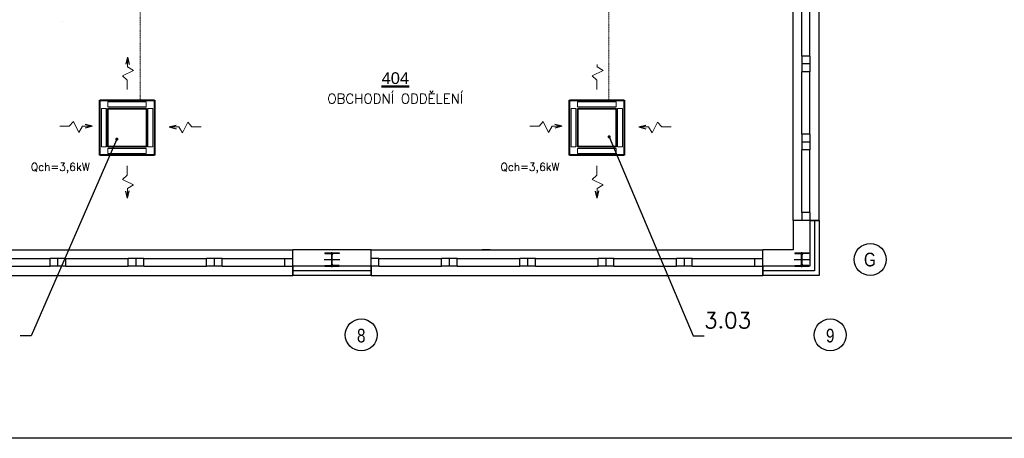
# Model space of a CAD drawing. Header units: millimetres. Extents: x 6435372 to 7248404, y 1559872 to 1886246.
# Tile 153 of 208: x 6968236 to 6980808, y 1698708 to 1704057. Entities that reach past the tile are written whole.
import ezdxf
from ezdxf.enums import TextEntityAlignment as Align

# ---------------------------------------------------------------- set-up
doc = ezdxf.new("R2010")
doc.units = ezdxf.units.MM
doc.linetypes.add('DASHDOT', pattern=[1, 0.5, -0.25, 0, -0.25])
for name, color, linetype, lineweight in [('CKPOPISM', 8, 'Continuous', 50), ('CKPOPISM_POPIS', 8, 'Continuous', 25), ('VZT', 130, 'Continuous', 40)]:
    doc.layers.add(name, color=color, linetype=linetype, lineweight=lineweight)
for name, color, linetype in [('Popisky', 7, 'Continuous'), ('Pozice', 6, 'Continuous'), ('Stavba', 152, 'Continuous'), ('VzT šipky', 7, 'Continuous')]:
    doc.layers.add(name, color=color, linetype=linetype)
doc.styles.add('ARIAL', font='arial.ttf')
doc.styles.add('ROMANS', font='ROMANS', dxfattribs={"height": 0.2})
doc.styles.get("Standard").update_dxf_attribs({"font": 'romans.shx'})
doc.dimstyles.new('pozice50', dxfattribs={"dimtxt": 200, "dimasz": 40, "dimexe": 20, "dimexo": 100, "dimgap": 100, "dimtad": 3, "dimjust": 3, "dimdec": 0, "dimtxsty": 'ROMANS', "dimblk": 'OBLIQUE', "dimcen": -3, "dimclrd": 7, "dimclre": 7, "dimclrt": 6, "dimadec": 0, "dimazin": 0, "dimtfac": 1, "dimtdec": 0, "dimtmove": 0, "dimatfit": 3, "dimldrblk": 'DOT', "dimfxl": 1, "dimarcsym": 0})

# ---------------------------------------------------------------- blocks, each defined once
blk = doc.blocks.new('CKBL2112015110257', base_point=(97720, -85448))
blk = doc.blocks.new('_Dot')
at = {"color": 0, "lineweight": -2}
blk.add_line((-0.5, 0), (-1, 0), dxfattribs=at)
at = {"color": 0, "const_width": 0.5}
blk.add_lwpolyline([(-0.25, 0, 1), (0.25, 0, 1)], format="xyb", close=True, dxfattribs=at)
blk = doc.blocks.new('_Oblique')
at = {"color": 0, "lineweight": -2}
blk.add_line((-0.5, -0.5), (0.5, 0.5), dxfattribs=at)

msp = doc.modelspace()

# ---------------------------------------------------------------- linework, layer by layer
at = {"flags": 128}
msp.add_lwpolyline([(6960255.8, 1720983), (6991755.8, 1720983), (6991755.8, 1698708), (6960255.8, 1698708)], close=True, dxfattribs=at)
at = {"layer": 'Stavba'}
for p, q in [((6978113.1, 1701492.4), (6978113.1, 1704492.4)), ((6978443.1, 1701492.4), (6978443.1, 1704492.4)), ((6978223.1, 1703592.4), (6978223.1, 1704392.4)), ((6978323.1, 1703592.4), (6978323.1, 1704392.4)), ((6968788.1, 1704032.4), (6968788.1, 1704032.4)), ((6978323.1, 1703592.4), (6978223.1, 1703592.4)), ((6978223.1, 1703592.4), (6978223.1, 1703492.4)), ((6978323.1, 1703492.4), (6978223.1, 1703492.4)), ((6978223.1, 1703492.4), (6978223.1, 1703392.4)), ((6978323.1, 1703592.4), (6978323.1, 1703492.4)), ((6978323.1, 1703492.4), (6978323.1, 1703392.4)), ((6978223.1, 1702592.4), (6978223.1, 1703392.4)), ((6978323.1, 1703392.4), (6978223.1, 1703392.4)), ((6978323.1, 1702592.4), (6978323.1, 1703392.4)), ((6978323.1, 1702592.4), (6978223.1, 1702592.4)), ((6978223.1, 1702592.4), (6978223.1, 1702492.4)), ((6978323.1, 1702492.4), (6978223.1, 1702492.4)), ((6978223.1, 1702492.4), (6978223.1, 1702392.4)), ((6978323.1, 1702592.4), (6978323.1, 1702492.4)), ((6978323.1, 1702492.4), (6978323.1, 1702392.4)), ((6978223.1, 1701592.4), (6978223.1, 1702392.4)), ((6978323.1, 1702392.4), (6978223.1, 1702392.4)), ((6978323.1, 1701592.4), (6978323.1, 1702392.4)), ((6978113.1, 1701492.4), (6978113.1, 1701116.9)), ((6978443.1, 1701492.4), (6978113.1, 1701492.4)), ((6978323.1, 1701592.4), (6978223.1, 1701592.4)), ((6978223.1, 1701592.4), (6978223.1, 1701492.4)), ((6978323.1, 1701492.4), (6978223.1, 1701492.4)), ((6978323.1, 1701592.4), (6978323.1, 1701492.4)), ((6978323.1, 1701492.4), (6978323.1, 1700906.9)), ((6978323.1, 1701492.4), (6978443.1, 1701492.4)), ((6978383.1, 1701492.4), (6978383.1, 1700846.9)), ((6978443.1, 1701492.4), (6978443.1, 1700786.9)), ((6966723.1, 1701116.9), (6971723.1, 1701116.9)), ((6972723.1, 1701116.9), (6971723.1, 1701116.9)), ((6971723.1, 1700786.9), (6971723.1, 1701116.9)), ((6972343.1, 1701116.9), (6972243.1, 1701116.9)), ((6972723.1, 1701116.9), (6977723.1, 1701116.9)), ((6972723.1, 1700786.9), (6972723.1, 1701116.9)), ((6974243.1, 1701116.9), (6974143.1, 1701116.9)), ((6978113.1, 1701116.9), (6977723.1, 1701116.9)), ((6977723.1, 1700786.9), (6977723.1, 1701116.9)), ((6967823.1, 1701006.9), (6968623.1, 1701006.9)), ((6968723.1, 1701006.9), (6968623.1, 1701006.9)), ((6968623.1, 1700906.9), (6968623.1, 1701006.9)), ((6968723.1, 1700906.9), (6968723.1, 1701006.9)), ((6968823.1, 1701006.9), (6968723.1, 1701006.9)), ((6968823.1, 1701006.9), (6969623.1, 1701006.9)), ((6968823.1, 1700906.9), (6968823.1, 1701006.9)), ((6969723.1, 1701006.9), (6969623.1, 1701006.9)), ((6969623.1, 1700906.9), (6969623.1, 1701006.9)), ((6969723.1, 1700906.9), (6969723.1, 1701006.9)), ((6969823.1, 1701006.9), (6969723.1, 1701006.9)), ((6969823.1, 1701006.9), (6970623.1, 1701006.9)), ((6969823.1, 1700906.9), (6969823.1, 1701006.9)), ((6970723.1, 1701006.9), (6970623.1, 1701006.9)), ((6970623.1, 1700906.9), (6970623.1, 1701006.9)), ((6970723.1, 1700906.9), (6970723.1, 1701006.9)), ((6970823.1, 1701006.9), (6970723.1, 1701006.9)), ((6970823.1, 1701006.9), (6971623.1, 1701006.9)), ((6970823.1, 1700906.9), (6970823.1, 1701006.9)), ((6971623.1, 1701006.9), (6971723.1, 1701006.9)), ((6971623.1, 1700906.9), (6971623.1, 1701006.9)), ((6971723.1, 1700906.9), (6971723.1, 1701006.9)), ((6972123.1, 1700992.4), (6972323.1, 1700992.4)), ((6972133.1, 1701077.9), (6972313.1, 1701077.9)), ((6972133.1, 1701077.9), (6972133.1, 1701068.4)), ((6972133.1, 1701068.4), (6972205.1, 1701068.4)), ((6972220.1, 1700931.4), (6972220.1, 1701053.4)), ((6972223.1, 1700896.9), (6972223.1, 1701087.9)), ((6972226.1, 1700931.4), (6972226.1, 1701053.4)), ((6972313.1, 1701068.4), (6972241.1, 1701068.4)), ((6972313.1, 1701077.9), (6972313.1, 1701068.4)), ((6972823.1, 1701006.9), (6972723.1, 1701006.9)), ((6972723.1, 1700906.9), (6972723.1, 1701006.9)), ((6972823.1, 1701006.9), (6973623.1, 1701006.9)), ((6972823.1, 1700906.9), (6972823.1, 1701006.9)), ((6973723.1, 1701006.9), (6973623.1, 1701006.9)), ((6973623.1, 1700906.9), (6973623.1, 1701006.9)), ((6973723.1, 1700906.9), (6973723.1, 1701006.9)), ((6973823.1, 1701006.9), (6973723.1, 1701006.9)), ((6973823.1, 1701006.9), (6974623.1, 1701006.9)), ((6973823.1, 1700906.9), (6973823.1, 1701006.9)), ((6974723.1, 1701006.9), (6974623.1, 1701006.9)), ((6974623.1, 1700906.9), (6974623.1, 1701006.9)), ((6974723.1, 1700906.9), (6974723.1, 1701006.9)), ((6974823.1, 1701006.9), (6974723.1, 1701006.9)), ((6974823.1, 1701006.9), (6975623.1, 1701006.9)), ((6974823.1, 1700906.9), (6974823.1, 1701006.9)), ((6975723.1, 1701006.9), (6975623.1, 1701006.9)), ((6975623.1, 1700906.9), (6975623.1, 1701006.9)), ((6975823.1, 1701006.9), (6975723.1, 1701006.9)), ((6975723.1, 1700906.9), (6975723.1, 1701006.9)), ((6975823.1, 1701006.9), (6976623.1, 1701006.9)), ((6975823.1, 1700906.9), (6975823.1, 1701006.9)), ((6976723.1, 1701006.9), (6976623.1, 1701006.9)), ((6976623.1, 1700906.9), (6976623.1, 1701006.9)), ((6976723.1, 1700906.9), (6976723.1, 1701006.9)), ((6976823.1, 1701006.9), (6976723.1, 1701006.9)), ((6976823.1, 1701006.9), (6977623.1, 1701006.9)), ((6976823.1, 1700906.9), (6976823.1, 1701006.9)), ((6977623.1, 1700906.9), (6977623.1, 1701006.9)), ((6977623.1, 1701006.9), (6977723.1, 1701006.9)), ((6977723.1, 1700906.9), (6977723.1, 1701006.9)), ((6978123.1, 1700992.4), (6978323.1, 1700992.4)), ((6978133.1, 1701077.9), (6978313.1, 1701077.9)), ((6978133.1, 1701077.9), (6978133.1, 1701068.4)), ((6978133.1, 1701068.4), (6978205.1, 1701068.4)), ((6978220.1, 1700931.4), (6978220.1, 1701053.4)), ((6978223.1, 1700896.9), (6978223.1, 1701087.9)), ((6978226.1, 1700931.4), (6978226.1, 1701053.4)), ((6978313.1, 1701068.4), (6978241.1, 1701068.4)), ((6978313.1, 1701077.9), (6978313.1, 1701068.4)), ((6967823.1, 1700906.9), (6968623.1, 1700906.9)), ((6968723.1, 1700906.9), (6968623.1, 1700906.9)), ((6968823.1, 1700906.9), (6968723.1, 1700906.9)), ((6968823.1, 1700906.9), (6969623.1, 1700906.9)), ((6969723.1, 1700906.9), (6969623.1, 1700906.9)), ((6969823.1, 1700906.9), (6969723.1, 1700906.9)), ((6969823.1, 1700906.9), (6970623.1, 1700906.9)), ((6970723.1, 1700906.9), (6970623.1, 1700906.9)), ((6970823.1, 1700906.9), (6970723.1, 1700906.9)), ((6970823.1, 1700906.9), (6971623.1, 1700906.9)), ((6971623.1, 1700906.9), (6971723.1, 1700906.9)), ((6972723.1, 1700906.9), (6971723.1, 1700906.9)), ((6971723.1, 1700906.9), (6971723.1, 1700786.9)), ((6972723.1, 1700846.9), (6971723.1, 1700846.9)), ((6972133.1, 1700906.9), (6972133.1, 1700916.4)), ((6972133.1, 1700916.4), (6972205.1, 1700916.4)), ((6972133.1, 1700906.9), (6972313.1, 1700906.9)), ((6972313.1, 1700916.4), (6972241.1, 1700916.4)), ((6972313.1, 1700906.9), (6972313.1, 1700916.4)), ((6972823.1, 1700906.9), (6972723.1, 1700906.9)), ((6972723.1, 1700906.9), (6972723.1, 1700786.9)), ((6972823.1, 1700906.9), (6973623.1, 1700906.9)), ((6973723.1, 1700906.9), (6973623.1, 1700906.9)), ((6973823.1, 1700906.9), (6973723.1, 1700906.9)), ((6973823.1, 1700906.9), (6974623.1, 1700906.9)), ((6974723.1, 1700906.9), (6974623.1, 1700906.9)), ((6974823.1, 1700906.9), (6974723.1, 1700906.9)), ((6974823.1, 1700906.9), (6975623.1, 1700906.9)), ((6975723.1, 1700906.9), (6975623.1, 1700906.9)), ((6975823.1, 1700906.9), (6975723.1, 1700906.9)), ((6975823.1, 1700906.9), (6976623.1, 1700906.9)), ((6976723.1, 1700906.9), (6976623.1, 1700906.9)), ((6976823.1, 1700906.9), (6976723.1, 1700906.9)), ((6976823.1, 1700906.9), (6977623.1, 1700906.9)), ((6977623.1, 1700906.9), (6977723.1, 1700906.9)), ((6978323.1, 1700906.9), (6977723.1, 1700906.9)), ((6977723.1, 1700906.9), (6977723.1, 1700786.9)), ((6978383.1, 1700846.9), (6977723.1, 1700846.9)), ((6978133.1, 1700906.9), (6978133.1, 1700916.4)), ((6978133.1, 1700916.4), (6978205.1, 1700916.4)), ((6978133.1, 1700906.9), (6978313.1, 1700906.9)), ((6978313.1, 1700916.4), (6978241.1, 1700916.4)), ((6978313.1, 1700906.9), (6978313.1, 1700916.4)), ((6966723.1, 1700786.9), (6971723.1, 1700786.9)), ((6972723.1, 1700786.9), (6971723.1, 1700786.9)), ((6972723.1, 1700786.9), (6977723.1, 1700786.9)), ((6978443.1, 1700786.9), (6977723.1, 1700786.9))]:
    msp.add_line(p, q, dxfattribs=at)
for centre in [(6979096, 1700992.4), (6972597.1, 1700029.3), (6978585, 1700029.2)]:
    msp.add_circle(centre, 203.9, dxfattribs=at)
for centre, start, end in [((6972205.1, 1701053.4), 0, 90), ((6972241.1, 1701053.4), 90, 180), ((6978205.1, 1701053.4), 0, 90), ((6978241.1, 1701053.4), 90, 180), ((6972205.1, 1700931.4), 270, 0), ((6972241.1, 1700931.4), 180, 270), ((6978205.1, 1700931.4), 270, 0), ((6978241.1, 1700931.4), 180, 270)]:
    msp.add_arc(centre, 15, start, end, dxfattribs=at)
at = {"layer": 'VZT', "color": 120, "linetype": 'DASHDOT', "lineweight": 9, "ltscale": 15}
for p, q in [((6969774.8, 1704679.4), (6969774.8, 1703027.2)), ((6975757.3, 1703027.2), (6975757.3, 1704679.4))]:
    msp.add_line(p, q, dxfattribs=at)
at = {"layer": 'VZT'}
for p, q in [((6969258.1, 1703027.2), (6969958, 1703027.2)), ((6969258.1, 1702327.2), (6969258.1, 1703027.2)), ((6969958, 1703027.2), (6969958, 1702327.2)), ((6975255.6, 1703027.2), (6975955.6, 1703027.2)), ((6975255.6, 1702327.2), (6975255.6, 1703027.2)), ((6975955.6, 1703027.2), (6975955.6, 1702327.2)), ((6969363.1, 1702922.2), (6969853.1, 1702922.2)), ((6969363.1, 1702432.2), (6969363.1, 1702922.2)), ((6969853.1, 1702922.2), (6969853.1, 1702432.2)), ((6975360.6, 1702922.2), (6975850.6, 1702922.2)), ((6975360.6, 1702432.2), (6975360.6, 1702922.2)), ((6975850.6, 1702922.2), (6975850.6, 1702432.2)), ((6969853.1, 1702432.2), (6969363.1, 1702432.2)), ((6975850.6, 1702432.2), (6975360.6, 1702432.2)), ((6969958, 1702327.2), (6969258.1, 1702327.2)), ((6975955.6, 1702327.2), (6975255.6, 1702327.2))]:
    msp.add_line(p, q, dxfattribs=at)
at = {"layer": 'VZT', "color": 7, "lineweight": 9}
for p, q in [((6969360.6, 1703005.9), (6969360.6, 1702945.1)), ((6969852.5, 1703005.9), (6969360.6, 1703005.9)), ((6969852.5, 1702945.1), (6969852.5, 1703005.9)), ((6975358.1, 1703005.9), (6975358.1, 1702945.1)), ((6975850.1, 1703005.9), (6975358.1, 1703005.9)), ((6975850.1, 1702945.1), (6975850.1, 1703005.9)), ((6969339.7, 1702924.3), (6969278.9, 1702924.3)), ((6969278.9, 1702924.3), (6969278.9, 1702432.3)), ((6969339.7, 1702432.3), (6969339.7, 1702924.3)), ((6969360.6, 1702945.1), (6969852.5, 1702945.1)), ((6969934.2, 1702924.3), (6969873.3, 1702924.3)), ((6969873.3, 1702924.3), (6969873.3, 1702432.3)), ((6969934.2, 1702432.3), (6969934.2, 1702924.3)), ((6975337.3, 1702924.3), (6975276.4, 1702924.3)), ((6975276.4, 1702924.3), (6975276.4, 1702432.4)), ((6975337.3, 1702432.4), (6975337.3, 1702924.3)), ((6975358.1, 1702945.1), (6975850.1, 1702945.1)), ((6975931.7, 1702924.3), (6975870.9, 1702924.3)), ((6975870.9, 1702924.3), (6975870.9, 1702432.4)), ((6975931.7, 1702432.4), (6975931.7, 1702924.3)), ((6969278.9, 1702432.3), (6969339.7, 1702432.3)), ((6969360.6, 1702348.4), (6969360.6, 1702409.3)), ((6969360.6, 1702409.3), (6969852.5, 1702409.3)), ((6969852.5, 1702409.3), (6969852.5, 1702348.4)), ((6969873.3, 1702432.3), (6969934.2, 1702432.3)), ((6975276.4, 1702432.4), (6975337.3, 1702432.4)), ((6975358.1, 1702348.5), (6975358.1, 1702409.3)), ((6975358.1, 1702409.3), (6975850.1, 1702409.3)), ((6975850.1, 1702409.3), (6975850.1, 1702348.5)), ((6975870.9, 1702432.4), (6975931.7, 1702432.4)), ((6969852.5, 1702348.4), (6969360.6, 1702348.4)), ((6975850.1, 1702348.5), (6975358.1, 1702348.5))]:
    msp.add_line(p, q, dxfattribs=at)
at = {"layer": 'VzT šipky', "color": 7, "lineweight": 25}
for p, q in [((6969610.5, 1703577.2), (6969589.4, 1703487)), ((6969610.5, 1703577.2), (6969634.7, 1703485.6)), ((6969161.9, 1702695), (6969070.3, 1702670.8)), ((6969161.9, 1702695), (6969071.7, 1702716.1)), ((6970143.5, 1702686.9), (6970233.7, 1702708)), ((6970143.5, 1702686.9), (6970235.1, 1702662.7)), ((6975159.4, 1702695), (6975067.8, 1702670.8)), ((6975159.4, 1702695), (6975069.2, 1702716.1)), ((6976141.1, 1702686.9), (6976231.2, 1702708)), ((6976141.1, 1702686.9), (6976232.7, 1702662.7)), ((6969610.5, 1701777.2), (6969589.4, 1701867.4)), ((6969610.5, 1701777.2), (6969634.7, 1701868.8)), ((6975608.1, 1701777.2), (6975587, 1701867.4)), ((6975608.1, 1701777.2), (6975632.3, 1701868.8))]:
    msp.add_line(p, q, dxfattribs=at)
at = {"layer": 'VzT šipky', "color": 7, "lineweight": 0}
for p, q in [((6969610.5, 1703577.2), (6969610.5, 1703486.6)), ((6969610.5, 1703486.6), (6969610.5, 1703452.9)), ((6975608.1, 1703486.6), (6975608.1, 1703452.9)), ((6969687.9, 1703407.6), (6969549.4, 1703337.9)), ((6969610.5, 1703452.9), (6969687.9, 1703407.6)), ((6975685.4, 1703407.6), (6975547, 1703337.9)), ((6975608.1, 1703452.9), (6975685.4, 1703407.6)), ((6969549.4, 1703337.9), (6969608.1, 1703284.9)), ((6969608.1, 1703284.9), (6969608.1, 1703165.9)), ((6975547, 1703337.9), (6975605.6, 1703284.9)), ((6975605.6, 1703284.9), (6975605.6, 1703165.9)), ((6969608.1, 1703165.9), (6969608.1, 1703196.5)), ((6975605.6, 1703165.9), (6975605.6, 1703196.5)), ((6968922.6, 1702756.1), (6968869.6, 1702697.5)), ((6968992.3, 1702617.7), (6968922.6, 1702756.1)), ((6970313.1, 1702609.5), (6970382.8, 1702748)), ((6970382.8, 1702748), (6970435.8, 1702689.3)), ((6974920.2, 1702756.1), (6974867.1, 1702697.5)), ((6974989.9, 1702617.7), (6974920.2, 1702756.1)), ((6976310.6, 1702609.6), (6976380.3, 1702748)), ((6976380.3, 1702748), (6976433.3, 1702689.3)), ((6968869.6, 1702697.5), (6968750.6, 1702697.5)), ((6968750.6, 1702697.5), (6968781.2, 1702697.5)), ((6969037.6, 1702695), (6968992.3, 1702617.7)), ((6969071.3, 1702695), (6969037.6, 1702695)), ((6969161.9, 1702695), (6969071.3, 1702695)), ((6970143.5, 1702686.9), (6970234.1, 1702686.9)), ((6970234.1, 1702686.9), (6970267.8, 1702686.9)), ((6970267.8, 1702686.9), (6970313.1, 1702609.5)), ((6970435.8, 1702689.3), (6970554.8, 1702689.3)), ((6970554.8, 1702689.3), (6970524.2, 1702689.3)), ((6974867.1, 1702697.5), (6974748.1, 1702697.5)), ((6974748.1, 1702697.5), (6974778.7, 1702697.5)), ((6975035.1, 1702695), (6974989.9, 1702617.7)), ((6975068.8, 1702695), (6975035.1, 1702695)), ((6975159.4, 1702695), (6975068.8, 1702695)), ((6976141.1, 1702686.9), (6976231.6, 1702686.9)), ((6976231.6, 1702686.9), (6976265.3, 1702686.9)), ((6976265.3, 1702686.9), (6976310.6, 1702609.6)), ((6976433.3, 1702689.3), (6976552.3, 1702689.3)), ((6976552.3, 1702689.3), (6976521.8, 1702689.3)), ((6969608.1, 1702069.5), (6969608.1, 1702188.5)), ((6969608.1, 1702188.5), (6969608.1, 1702157.9)), ((6975605.6, 1702069.5), (6975605.6, 1702188.5)), ((6975605.6, 1702188.5), (6975605.6, 1702157.9)), ((6969549.4, 1702016.5), (6969608.1, 1702069.5)), ((6969687.9, 1701946.8), (6969549.4, 1702016.5)), ((6975547, 1702016.5), (6975605.6, 1702069.5)), ((6975685.4, 1701946.8), (6975547, 1702016.5)), ((6969610.5, 1701901.5), (6969687.9, 1701946.8)), ((6969610.5, 1701867.8), (6969610.5, 1701901.5)), ((6969610.5, 1701777.2), (6969610.5, 1701867.8)), ((6975608.1, 1701901.5), (6975685.4, 1701946.8)), ((6975608.1, 1701867.8), (6975608.1, 1701901.5)), ((6975608.1, 1701777.2), (6975608.1, 1701867.8))]:
    msp.add_line(p, q, dxfattribs=at)

# ---------------------------------------------------------------- block references
at = {"layer": 'CKPOPISM'}
ref = msp.add_blockref('CKBL2112015110257', (6973032.3, 1702985.5), dxfattribs=dict(at, xscale=0.5, yscale=0.5, zscale=0.5))
ref.add_attrib('JMENO', 'OBCHODNÍ ODDĚLENÍ', dxfattribs={"layer": 'CKPOPISM_POPIS', "height": 125}).set_placement((6973032.3, 1702985.5), align=Align.CENTER)
ref.add_attrib('CISLO', '%%U404', dxfattribs={"height": 150, "style": 'ARIAL'}).set_placement((6973032.3, 1703235.5), align=Align.CENTER)

# ---------------------------------------------------------------- texts
at = {"layer": 'Popisky', "char_height": 100, "width": 885.604, "attachment_point": 1, "style": 'ROMANS'}
for insert in [(6968376.3, 1702226.4), (6974373.8, 1702226.4)]:
    msp.add_mtext('{Qch=3,6kW}', dxfattribs=dict(at, insert=insert))
at = {"layer": 'Pozice', "color": 6, "insert": (6976974.5, 1700116.4), "char_height": 200, "width": 222.656, "attachment_point": 7, "style": 'ROMANS'}
msp.add_mtext('3.03', dxfattribs=at)
at = {"layer": 'Stavba', "style": 'ARIAL', "width": 0.8}
for s, p in [('G', (6979091.9, 1700992.4)), ('8', (6972597.1, 1700020.8)), ('9', (6978585, 1700020.8))]:
    msp.add_text(s, height=175, dxfattribs=at).set_placement(p, align=Align.MIDDLE)

# ---------------------------------------------------------------- leaders
at = {"layer": 'Pozice', "annotation_type": 0, "has_hookline": 1}
for points, hookline_direction in [([(6969475.7, 1702531), (6968384.1, 1700016.4), (6968344.1, 1700016.4)], 1), ([(6975762.2, 1702560), (6976834.5, 1700016.4), (6976874.5, 1700016.4)], 0)]:
    msp.add_leader(points, dimstyle='pozice50', override={"dimtad": 1}, dxfattribs=dict(at, hookline_direction=hookline_direction))

doc.saveas('drawing.dxf')
